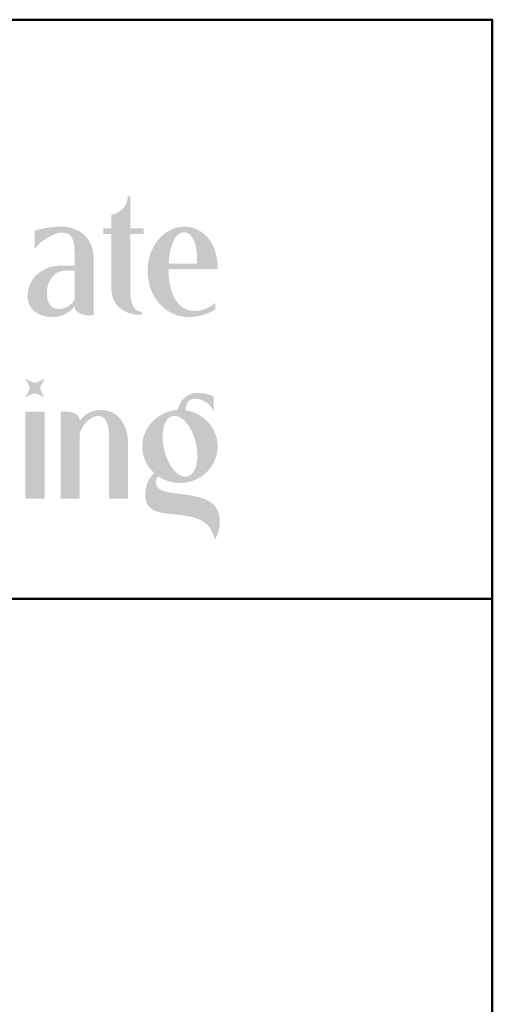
# Model space of a CAD drawing. Header units: inches. Extents: x 0.5 to 35.5, y 0.5 to 23.5.
# Tile 7 of 7: x 34.1 to 35.5, y 20.6 to 23.5. Entities that reach past the tile are written whole.
import ezdxf

# ---------------------------------------------------------------- set-up
doc = ezdxf.new("R2010")
doc.units = ezdxf.units.IN
doc.header["$MEASUREMENT"] = 0
doc.layers.add('E-ANNO-TTLB', color=7, linetype='Continuous', lineweight=50)

msp = doc.modelspace()

# ---------------------------------------------------------------- hatches: boundary and pattern name
at = {"layer": 'E-ANNO-TTLB'}
for points in [[(34.4542, 22.6284), (34.4542, 22.6189), (34.4502, 22.6189), (34.4456, 22.619), (34.4411, 22.6192), (34.4367, 22.6197), (34.4323, 22.6203), (34.4281, 22.6211), (34.4239, 22.622), (34.4198, 22.6232), (34.4159, 22.6245), (34.412, 22.6259), (34.4083, 22.6275), (34.4047, 22.6293), (34.4012, 22.6312), (34.3978, 22.6333), (34.3946, 22.6356), (34.3915, 22.638), (34.3885, 22.6406), (34.3857, 22.6433), (34.383, 22.6461), (34.3805, 22.6491), (34.3781, 22.6523), (34.376, 22.6556), (34.3739, 22.659), (34.3721, 22.6626), (34.3704, 22.6663), (34.3689, 22.6701), (34.3676, 22.6741), (34.3665, 22.6783), (34.3655, 22.6825), (34.3648, 22.6869), (34.3643, 22.6914), (34.364, 22.696), (34.3638, 22.7008), (34.3638, 22.8606), (34.3399, 22.8606), (34.3399, 22.8771), (34.3638, 22.8771), (34.3638, 22.918), (34.3685, 22.9187), (34.3731, 22.9199), (34.3777, 22.9215), (34.3821, 22.9235), (34.3864, 22.9259), (34.3905, 22.9287), (34.3943, 22.9318), (34.3979, 22.9353), (34.4012, 22.9391), (34.4042, 22.9432), (34.4069, 22.9475), (34.4091, 22.9521), (34.4109, 22.9569), (34.4122, 22.9619), (34.413, 22.9671), (34.4133, 22.9725), (34.4208, 22.9725), (34.4208, 22.8771), (34.4607, 22.8771), (34.4607, 22.8606), (34.4208, 22.8606), (34.4208, 22.6953), (34.4209, 22.686), (34.4212, 22.6808), (34.4216, 22.6754), (34.4222, 22.6699), (34.4231, 22.6644), (34.4242, 22.6589), (34.4257, 22.6536), (34.4276, 22.6485), (34.4298, 22.6438), (34.4311, 22.6417), (34.4325, 22.6396), (34.4341, 22.6377), (34.4357, 22.6359), (34.4375, 22.6343), (34.4395, 22.6328), (34.4415, 22.6315), (34.4438, 22.6305), (34.4461, 22.6296), (34.4487, 22.629), (34.4514, 22.6285)], [(34.1651, 22.4289), (34.1631, 22.4256), (34.1588, 22.4175), (34.1565, 22.4128), (34.1545, 22.408), (34.153, 22.4037), (34.1526, 22.4019), (34.1525, 22.4002), (34.1526, 22.3986), (34.153, 22.3967), (34.1544, 22.3924), (34.1564, 22.3877), (34.1588, 22.3829), (34.1631, 22.3749), (34.1651, 22.3715), (34.1617, 22.3735), (34.1537, 22.3778), (34.1489, 22.3801), (34.1442, 22.3822), (34.1399, 22.3836), (34.138, 22.384), (34.1364, 22.3842), (34.1348, 22.384), (34.1329, 22.3836), (34.1286, 22.3822), (34.1239, 22.3802), (34.1191, 22.3779), (34.1111, 22.3735), (34.1077, 22.3715), (34.1096, 22.3749), (34.114, 22.3829), (34.1163, 22.3877), (34.1183, 22.3924), (34.1198, 22.3967), (34.1202, 22.3986), (34.1203, 22.4002), (34.1202, 22.4019), (34.1198, 22.4037), (34.1184, 22.408), (34.1163, 22.4128), (34.114, 22.4175), (34.1097, 22.4256), (34.1077, 22.4289), (34.1111, 22.427), (34.1191, 22.4227), (34.1239, 22.4203), (34.1286, 22.4183), (34.1329, 22.4169), (34.1348, 22.4165), (34.1364, 22.4163), (34.138, 22.4164), (34.1399, 22.4168), (34.1442, 22.4183), (34.1489, 22.4203), (34.1537, 22.4226), (34.1617, 22.427)], [(34.1651, 22.0704), (34.1077, 22.0704), (34.1077, 22.3301), (34.1651, 22.3301)], [(34.2275, 22.3301), (34.2322, 22.3299), (34.2367, 22.3296), (34.2409, 22.329), (34.2449, 22.3282), (34.2487, 22.3271), (34.2522, 22.3259), (34.2554, 22.3244), (34.2583, 22.3228), (34.2609, 22.3209), (34.2633, 22.3189), (34.2653, 22.3167), (34.2669, 22.3143), (34.2682, 22.3117), (34.2692, 22.309), (34.2698, 22.3061), (34.27, 22.3031), (34.2731, 22.3069), (34.2764, 22.3105), (34.2798, 22.3138), (34.2833, 22.3169), (34.287, 22.3198), (34.2907, 22.3224), (34.2946, 22.3248), (34.2985, 22.3269), (34.3026, 22.3288), (34.3067, 22.3305), (34.3109, 22.3319), (34.3153, 22.333), (34.3197, 22.3339), (34.3242, 22.3345), (34.3288, 22.3349), (34.3334, 22.3351), (34.3379, 22.3349), (34.3423, 22.3346), (34.3466, 22.334), (34.3508, 22.3331), (34.3549, 22.3321), (34.3589, 22.3308), (34.3627, 22.3293), (34.3665, 22.3275), (34.3701, 22.3256), (34.3736, 22.3234), (34.377, 22.3211), (34.3803, 22.3185), (34.3834, 22.3157), (34.3864, 22.3128), (34.3893, 22.3096), (34.392, 22.3063), (34.3946, 22.3028), (34.397, 22.2991), (34.3993, 22.2952), (34.4015, 22.2911), (34.4035, 22.2869), (34.4053, 22.2826), (34.407, 22.278), (34.4085, 22.2733), (34.4098, 22.2685), (34.411, 22.2635), (34.412, 22.2584), (34.4128, 22.2531), (34.4135, 22.2477), (34.4139, 22.2421), (34.4142, 22.2365), (34.4143, 22.2307), (34.4143, 22.0704), (34.3574, 22.0704), (34.3574, 22.2542), (34.3572, 22.2616), (34.3568, 22.2686), (34.3562, 22.2752), (34.3553, 22.2813), (34.3541, 22.2869), (34.3527, 22.2921), (34.351, 22.2968), (34.3491, 22.301), (34.3469, 22.3047), (34.3445, 22.308), (34.3419, 22.3107), (34.339, 22.313), (34.336, 22.3148), (34.3327, 22.3161), (34.3291, 22.3168), (34.3254, 22.3171), (34.3232, 22.317), (34.3211, 22.3168), (34.3167, 22.3159), (34.3123, 22.3144), (34.3079, 22.3124), (34.3036, 22.31), (34.2994, 22.3071), (34.2953, 22.3039), (34.2913, 22.3002), (34.2876, 22.2963), (34.2841, 22.2921), (34.2809, 22.2876), (34.2779, 22.283), (34.2753, 22.2781), (34.2731, 22.2732), (34.2713, 22.2682), (34.27, 22.2631), (34.27, 22.0704), (34.213, 22.0704), (34.213, 22.3301)]]:
    msp.add_hatch(color=256, dxfattribs=at).paths.add_polyline_path(points, flags=0)
h = msp.add_hatch(color=256, dxfattribs=at)
h.paths.add_polyline_path([(34.2545, 22.7507), (34.2245, 22.7507), (34.2218, 22.7506), (34.2191, 22.7504), (34.2164, 22.7499), (34.2138, 22.7493), (34.2112, 22.7485), (34.2086, 22.7476), (34.2062, 22.7465), (34.2038, 22.7452), (34.2014, 22.7438), (34.1991, 22.7423), (34.1947, 22.7388), (34.1906, 22.7348), (34.1869, 22.7304), (34.1835, 22.7255), (34.1805, 22.7202), (34.1779, 22.7146), (34.1757, 22.7086), (34.174, 22.7023), (34.1728, 22.6959), (34.1722, 22.6892), (34.1721, 22.6823), (34.1723, 22.677), (34.1729, 22.672), (34.1737, 22.6673), (34.1748, 22.6629), (34.1762, 22.6588), (34.1778, 22.655), (34.1797, 22.6516), (34.1819, 22.6485), (34.1843, 22.6457), (34.1869, 22.6433), (34.1897, 22.6412), (34.1928, 22.6395), (34.1961, 22.6381), (34.1995, 22.6372), (34.2032, 22.6366), (34.207, 22.6364), (34.21, 22.6365), (34.2131, 22.6368), (34.2163, 22.6374), (34.2195, 22.6381), (34.2228, 22.6391), (34.2261, 22.6403), (34.2294, 22.6417), (34.2326, 22.6434), (34.2358, 22.6452), (34.2389, 22.6472), (34.2419, 22.6495), (34.2448, 22.652), (34.2475, 22.6546), (34.2501, 22.6575), (34.2524, 22.6606), (34.2545, 22.6638)], flags=0)
h.paths.add_polyline_path([(34.3114, 22.6174), (34.2969, 22.6174), (34.2923, 22.6175), (34.2879, 22.6179), (34.2837, 22.6186), (34.2798, 22.6194), (34.276, 22.6206), (34.2725, 22.6219), (34.2693, 22.6234), (34.2663, 22.6252), (34.2637, 22.6271), (34.2613, 22.6293), (34.2593, 22.6316), (34.2576, 22.634), (34.2563, 22.6367), (34.2553, 22.6394), (34.2547, 22.6423), (34.2545, 22.6454), (34.2519, 22.6418), (34.249, 22.6383), (34.2459, 22.6351), (34.2426, 22.632), (34.2391, 22.6291), (34.2353, 22.6264), (34.2314, 22.6239), (34.2273, 22.6216), (34.2231, 22.6195), (34.2188, 22.6177), (34.2144, 22.6161), (34.2099, 22.6148), (34.2053, 22.6138), (34.2008, 22.613), (34.1962, 22.6126), (34.1916, 22.6124), (34.1829, 22.6127), (34.1746, 22.6135), (34.1706, 22.6141), (34.1668, 22.6149), (34.1631, 22.6158), (34.1594, 22.6168), (34.156, 22.618), (34.1526, 22.6192), (34.1493, 22.6206), (34.1462, 22.6221), (34.1432, 22.6238), (34.1404, 22.6255), (34.1376, 22.6274), (34.1351, 22.6294), (34.1326, 22.6315), (34.1303, 22.6337), (34.1281, 22.636), (34.1261, 22.6384), (34.1243, 22.6409), (34.1225, 22.6435), (34.121, 22.6462), (34.1196, 22.6491), (34.1183, 22.652), (34.1172, 22.655), (34.1163, 22.6581), (34.1155, 22.6612), (34.1149, 22.6645), (34.1145, 22.6679), (34.1142, 22.6713), (34.1141, 22.6748), (34.1143, 22.6796), (34.1146, 22.6842), (34.1153, 22.6888), (34.1161, 22.6934), (34.1172, 22.6978), (34.1185, 22.7021), (34.12, 22.7064), (34.1217, 22.7105), (34.1237, 22.7145), (34.1258, 22.7185), (34.1281, 22.7223), (34.1307, 22.726), (34.1334, 22.7295), (34.1363, 22.7329), (34.1393, 22.7362), (34.1426, 22.7394), (34.1459, 22.7424), (34.1495, 22.7452), (34.1532, 22.7479), (34.157, 22.7504), (34.161, 22.7527), (34.1651, 22.7549), (34.1694, 22.7569), (34.1738, 22.7587), (34.1783, 22.7603), (34.1829, 22.7617), (34.1876, 22.7629), (34.1924, 22.7639), (34.1973, 22.7647), (34.2023, 22.7652), (34.2074, 22.7656), (34.2125, 22.7657), (34.2545, 22.7657), (34.2545, 22.7987), (34.2542, 22.8123), (34.2539, 22.8187), (34.2533, 22.8248), (34.2525, 22.8306), (34.2514, 22.836), (34.25, 22.841), (34.2482, 22.8457), (34.2461, 22.8499), (34.2448, 22.8518), (34.2435, 22.8536), (34.242, 22.8553), (34.2404, 22.8568), (34.2386, 22.8583), (34.2368, 22.8596), (34.2348, 22.8607), (34.2326, 22.8617), (34.2303, 22.8626), (34.2279, 22.8633), (34.2253, 22.8639), (34.2225, 22.8643), (34.2196, 22.8645), (34.2165, 22.8646), (34.212, 22.8643), (34.207, 22.8634), (34.2016, 22.8619), (34.1959, 22.86), (34.1901, 22.8576), (34.1841, 22.8548), (34.1781, 22.8517), (34.1721, 22.8482), (34.1663, 22.8444), (34.1607, 22.8404), (34.1553, 22.8362), (34.1503, 22.8319), (34.1458, 22.8275), (34.1417, 22.8231), (34.1383, 22.8186), (34.1369, 22.8164), (34.1356, 22.8141), (34.1356, 22.8706), (34.1492, 22.8739), (34.1581, 22.8759), (34.1683, 22.8778), (34.1793, 22.8796), (34.191, 22.881), (34.1971, 22.8815), (34.2032, 22.8819), (34.2093, 22.8821), (34.2155, 22.8821), (34.2209, 22.8819), (34.2261, 22.8815), (34.2312, 22.881), (34.2361, 22.8802), (34.241, 22.8792), (34.2457, 22.878), (34.2503, 22.8766), (34.2547, 22.875), (34.259, 22.8732), (34.2632, 22.8712), (34.2672, 22.8691), (34.2711, 22.8667), (34.2748, 22.8642), (34.2784, 22.8615), (34.2818, 22.8587), (34.285, 22.8557), (34.2881, 22.8525), (34.291, 22.8491), (34.2937, 22.8456), (34.2962, 22.842), (34.2986, 22.8382), (34.3007, 22.8343), (34.3027, 22.8302), (34.3045, 22.826), (34.3061, 22.8216), (34.3075, 22.8171), (34.3087, 22.8125), (34.3096, 22.8078), (34.3104, 22.8029), (34.311, 22.798), (34.3113, 22.7929), (34.3114, 22.7877)], flags=0)
h = msp.add_hatch(color=256, dxfattribs=at)
h.paths.add_polyline_path([(34.619, 22.7712), (34.6195, 22.7816), (34.6195, 22.7916), (34.6191, 22.8011), (34.6182, 22.81), (34.6168, 22.8183), (34.6151, 22.8261), (34.613, 22.8332), (34.6105, 22.8397), (34.6077, 22.8456), (34.6062, 22.8482), (34.6046, 22.8507), (34.6029, 22.853), (34.6012, 22.8552), (34.5994, 22.8571), (34.5975, 22.8588), (34.5956, 22.8604), (34.5936, 22.8618), (34.5915, 22.8629), (34.5894, 22.8639), (34.5873, 22.8646), (34.5851, 22.8652), (34.5829, 22.8655), (34.5806, 22.8656), (34.5783, 22.8655), (34.576, 22.8652), (34.5738, 22.8646), (34.5716, 22.8639), (34.5695, 22.8629), (34.5674, 22.8618), (34.5654, 22.8604), (34.5634, 22.8588), (34.5615, 22.8571), (34.5596, 22.8552), (34.5578, 22.853), (34.556, 22.8507), (34.5527, 22.8456), (34.5496, 22.8397), (34.5468, 22.8332), (34.5443, 22.8261), (34.542, 22.8183), (34.54, 22.81), (34.5383, 22.8011), (34.5369, 22.7916), (34.5359, 22.7816), (34.5351, 22.7712)], flags=0)
h.paths.add_polyline_path([(34.4722, 22.7497), (34.4724, 22.7565), (34.4728, 22.7632), (34.4735, 22.7698), (34.4744, 22.7763), (34.4757, 22.7827), (34.4771, 22.789), (34.4789, 22.7952), (34.4808, 22.8012), (34.483, 22.807), (34.4854, 22.8127), (34.4881, 22.8183), (34.4909, 22.8236), (34.494, 22.8288), (34.4972, 22.8338), (34.5007, 22.8386), (34.5043, 22.8432), (34.5081, 22.8476), (34.5121, 22.8518), (34.5163, 22.8557), (34.5206, 22.8594), (34.525, 22.8629), (34.5296, 22.8661), (34.5344, 22.869), (34.5392, 22.8716), (34.5442, 22.874), (34.5493, 22.8761), (34.5546, 22.8779), (34.5599, 22.8794), (34.5653, 22.8805), (34.5708, 22.8814), (34.5764, 22.8819), (34.5821, 22.8821), (34.5873, 22.8819), (34.5924, 22.8815), (34.5975, 22.8808), (34.6024, 22.8798), (34.6073, 22.8786), (34.612, 22.877), (34.6167, 22.8753), (34.6212, 22.8732), (34.6256, 22.8709), (34.6299, 22.8684), (34.6341, 22.8656), (34.6381, 22.8625), (34.642, 22.8592), (34.6457, 22.8557), (34.6493, 22.8519), (34.6528, 22.8479), (34.656, 22.8437), (34.6591, 22.8393), (34.662, 22.8346), (34.6648, 22.8297), (34.6673, 22.8246), (34.6697, 22.8193), (34.6718, 22.8138), (34.6738, 22.8081), (34.6756, 22.8022), (34.6771, 22.7961), (34.6784, 22.7898), (34.6795, 22.7834), (34.6804, 22.7767), (34.681, 22.7699), (34.6813, 22.7629), (34.6815, 22.7557), (34.5347, 22.7557), (34.5347, 22.7542), (34.5347, 22.7474), (34.535, 22.7407), (34.5354, 22.7342), (34.536, 22.7278), (34.5367, 22.7216), (34.5376, 22.7155), (34.5386, 22.7096), (34.5398, 22.7039), (34.5412, 22.6983), (34.5427, 22.693), (34.5444, 22.6878), (34.5462, 22.6828), (34.5482, 22.678), (34.5503, 22.6734), (34.5526, 22.669), (34.555, 22.6648), (34.5576, 22.6608), (34.5603, 22.657), (34.5632, 22.6535), (34.5662, 22.6502), (34.5694, 22.6471), (34.5727, 22.6443), (34.5761, 22.6417), (34.5797, 22.6394), (34.5835, 22.6373), (34.5874, 22.6355), (34.5914, 22.634), (34.5955, 22.6327), (34.5998, 22.6317), (34.6043, 22.631), (34.6088, 22.6305), (34.6136, 22.6304), (34.617, 22.6305), (34.6206, 22.6307), (34.6242, 22.6311), (34.6278, 22.6317), (34.6314, 22.6325), (34.6352, 22.6335), (34.6389, 22.6347), (34.6427, 22.6361), (34.6465, 22.6376), (34.6504, 22.6394), (34.6543, 22.6414), (34.6583, 22.6436), (34.6623, 22.6461), (34.6663, 22.6488), (34.6704, 22.6517), (34.6745, 22.6548), (34.6745, 22.6354), (34.6702, 22.6327), (34.6657, 22.6302), (34.661, 22.6279), (34.6562, 22.6257), (34.6513, 22.6236), (34.6463, 22.6217), (34.6412, 22.62), (34.6361, 22.6185), (34.6309, 22.6171), (34.6257, 22.6158), (34.6205, 22.6148), (34.6153, 22.614), (34.6101, 22.6133), (34.605, 22.6128), (34.6, 22.6125), (34.5951, 22.6124), (34.5886, 22.6126), (34.5823, 22.6131), (34.576, 22.614), (34.5699, 22.6151), (34.5639, 22.6167), (34.558, 22.6185), (34.5522, 22.6206), (34.5466, 22.623), (34.5411, 22.6258), (34.5358, 22.6288), (34.5307, 22.632), (34.5257, 22.6356), (34.5209, 22.6394), (34.5163, 22.6434), (34.5119, 22.6477), (34.5076, 22.6522), (34.5036, 22.657), (34.4998, 22.6619), (34.4962, 22.6671), (34.4928, 22.6725), (34.4896, 22.678), (34.4867, 22.6838), (34.4841, 22.6897), (34.4817, 22.6958), (34.4795, 22.7021), (34.4776, 22.7085), (34.476, 22.7151), (34.4747, 22.7217), (34.4736, 22.7286), (34.4728, 22.7355), (34.4724, 22.7426)], flags=0)
h = msp.add_hatch(color=256, dxfattribs=at)
h.paths.add_polyline_path([(34.5526, 22.3171), (34.5501, 22.317), (34.5477, 22.3166), (34.5454, 22.3161), (34.5431, 22.3153), (34.5409, 22.3143), (34.5388, 22.3131), (34.5368, 22.3117), (34.5348, 22.3101), (34.533, 22.3083), (34.5312, 22.3064), (34.5296, 22.3042), (34.528, 22.3019), (34.5265, 22.2994), (34.5251, 22.2968), (34.5238, 22.294), (34.5227, 22.291), (34.5206, 22.2846), (34.519, 22.2777), (34.5179, 22.2702), (34.5172, 22.2623), (34.5171, 22.2539), (34.5174, 22.2452), (34.5183, 22.2361), (34.5197, 22.2267), (34.5216, 22.2173), (34.5239, 22.2082), (34.5267, 22.1994), (34.5298, 22.191), (34.5333, 22.183), (34.5371, 22.1755), (34.5411, 22.1686), (34.5454, 22.1621), (34.5499, 22.1563), (34.5546, 22.1511), (34.557, 22.1488), (34.5594, 22.1466), (34.5619, 22.1446), (34.5643, 22.1428), (34.5668, 22.1412), (34.5694, 22.1398), (34.5719, 22.1386), (34.5744, 22.1376), (34.577, 22.1368), (34.5795, 22.1363), (34.5821, 22.1359), (34.5846, 22.1358), (34.5871, 22.1359), (34.5896, 22.1363), (34.592, 22.1368), (34.5943, 22.1376), (34.5965, 22.1386), (34.5986, 22.1398), (34.6007, 22.1412), (34.6027, 22.1428), (34.6045, 22.1446), (34.6063, 22.1466), (34.608, 22.1488), (34.6096, 22.1511), (34.6111, 22.1536), (34.6125, 22.1563), (34.6138, 22.1592), (34.615, 22.1621), (34.617, 22.1686), (34.6187, 22.1755), (34.6198, 22.183), (34.6205, 22.191), (34.6207, 22.1994), (34.6203, 22.2082), (34.6195, 22.2173), (34.618, 22.2267), (34.6161, 22.2361), (34.6138, 22.2452), (34.611, 22.2539), (34.6079, 22.2623), (34.6044, 22.2702), (34.6006, 22.2777), (34.5966, 22.2846), (34.5923, 22.291), (34.5877, 22.2968), (34.583, 22.3019), (34.5806, 22.3042), (34.5782, 22.3064), (34.5757, 22.3083), (34.5732, 22.3101), (34.5706, 22.3117), (34.5681, 22.3131), (34.5655, 22.3143), (34.563, 22.3153), (34.5604, 22.3161), (34.5578, 22.3166), (34.5552, 22.317)], flags=0)
h.paths.add_polyline_path([(34.4922, 22.1463), (34.4882, 22.15), (34.4843, 22.154), (34.4807, 22.1582), (34.4773, 22.1626), (34.4741, 22.1671), (34.4712, 22.1718), (34.4685, 22.1767), (34.466, 22.1817), (34.4638, 22.1869), (34.4618, 22.1922), (34.4602, 22.1976), (34.4588, 22.2032), (34.4577, 22.2088), (34.4569, 22.2145), (34.4564, 22.2203), (34.4562, 22.2262), (34.4564, 22.2316), (34.4568, 22.2369), (34.4575, 22.2422), (34.4584, 22.2474), (34.4596, 22.2524), (34.461, 22.2574), (34.4627, 22.2624), (34.4646, 22.2671), (34.4667, 22.2718), (34.469, 22.2764), (34.4716, 22.2809), (34.4744, 22.2852), (34.4773, 22.2894), (34.4805, 22.2934), (34.4838, 22.2973), (34.4873, 22.301), (34.491, 22.3046), (34.4949, 22.308), (34.4989, 22.3113), (34.5031, 22.3144), (34.5074, 22.3172), (34.5118, 22.3199), (34.5164, 22.3224), (34.5211, 22.3247), (34.526, 22.3268), (34.5309, 22.3287), (34.536, 22.3303), (34.5411, 22.3318), (34.5464, 22.3329), (34.5517, 22.3339), (34.5571, 22.3346), (34.5626, 22.3351), (34.5639, 22.3404), (34.5655, 22.3455), (34.5675, 22.3503), (34.5698, 22.3549), (34.5723, 22.3593), (34.5752, 22.3634), (34.5783, 22.3671), (34.5817, 22.3706), (34.5853, 22.3737), (34.5891, 22.3765), (34.5931, 22.379), (34.5974, 22.3811), (34.6018, 22.3828), (34.6064, 22.3841), (34.6112, 22.385), (34.6161, 22.3855), (34.6246, 22.3856), (34.6325, 22.3853), (34.6398, 22.3845), (34.6466, 22.3833), (34.6529, 22.3817), (34.6588, 22.3797), (34.6641, 22.3775), (34.669, 22.375), (34.669, 22.3316), (34.6671, 22.3355), (34.6648, 22.3394), (34.6622, 22.3431), (34.6593, 22.3467), (34.6561, 22.3501), (34.6527, 22.3532), (34.649, 22.3562), (34.6451, 22.3588), (34.6411, 22.3613), (34.637, 22.3634), (34.6328, 22.3652), (34.6285, 22.3666), (34.6242, 22.3677), (34.62, 22.3684), (34.6157, 22.3687), (34.6116, 22.3685), (34.6088, 22.3682), (34.6062, 22.3677), (34.6038, 22.3669), (34.6015, 22.3659), (34.5994, 22.3646), (34.5974, 22.3631), (34.5955, 22.3613), (34.5938, 22.3593), (34.5922, 22.3571), (34.5907, 22.3546), (34.5894, 22.3518), (34.5882, 22.3488), (34.5871, 22.3455), (34.5861, 22.342), (34.5853, 22.3381), (34.5846, 22.3341), (34.5897, 22.3333), (34.5946, 22.3323), (34.5995, 22.3311), (34.6044, 22.3297), (34.6091, 22.328), (34.6137, 22.3262), (34.6182, 22.3242), (34.6226, 22.322), (34.6269, 22.3196), (34.6311, 22.317), (34.6351, 22.3143), (34.639, 22.3113), (34.6428, 22.3083), (34.6464, 22.305), (34.6499, 22.3016), (34.6532, 22.2981), (34.6564, 22.2944), (34.6594, 22.2906), (34.6622, 22.2867), (34.6648, 22.2826), (34.6673, 22.2784), (34.6696, 22.2741), (34.6717, 22.2697), (34.6736, 22.2652), (34.6753, 22.2606), (34.6767, 22.2559), (34.678, 22.2512), (34.6791, 22.2463), (34.6799, 22.2414), (34.6805, 22.2364), (34.6809, 22.2313), (34.681, 22.2262), (34.6808, 22.2206), (34.6804, 22.215), (34.6797, 22.2095), (34.6787, 22.2042), (34.6774, 22.1989), (34.6759, 22.1937), (34.6741, 22.1886), (34.6721, 22.1837), (34.6699, 22.1789), (34.6674, 22.1742), (34.6647, 22.1696), (34.6618, 22.1652), (34.6586, 22.1609), (34.6553, 22.1568), (34.6518, 22.1529), (34.6481, 22.1491), (34.6442, 22.1455), (34.6401, 22.1421), (34.6359, 22.1389), (34.6315, 22.1358), (34.627, 22.133), (34.6223, 22.1304), (34.6175, 22.128), (34.6125, 22.1258), (34.6074, 22.1239), (34.6022, 22.1222), (34.5969, 22.1207), (34.5916, 22.1195), (34.5861, 22.1186), (34.5805, 22.1179), (34.5748, 22.1175), (34.5691, 22.1173), (34.5645, 22.1174), (34.56, 22.1177), (34.5556, 22.1181), (34.5512, 22.1186), (34.5468, 22.1193), (34.5426, 22.1202), (34.5383, 22.1212), (34.5342, 22.1224), (34.5302, 22.1237), (34.5262, 22.1252), (34.5223, 22.1268), (34.5185, 22.1285), (34.5148, 22.1304), (34.5111, 22.1324), (34.5076, 22.1345), (34.5042, 22.1368), (34.5023, 22.1348), (34.5006, 22.1326), (34.4993, 22.1302), (34.4983, 22.1276), (34.4975, 22.1248), (34.4971, 22.1218), (34.497, 22.1186), (34.4972, 22.1153), (34.4977, 22.1128), (34.4984, 22.1105), (34.4993, 22.1083), (34.5005, 22.1063), (34.5019, 22.1043), (34.5036, 22.1026), (34.5054, 22.1009), (34.5075, 22.0994), (34.5097, 22.0979), (34.5122, 22.0966), (34.5148, 22.0954), (34.5176, 22.0942), (34.5236, 22.0922), (34.5302, 22.0904), (34.5374, 22.0889), (34.5449, 22.0876), (34.5611, 22.0853), (34.5783, 22.0831), (34.5959, 22.0806), (34.6047, 22.0791), (34.6134, 22.0774), (34.6219, 22.0755), (34.6302, 22.0731), (34.6382, 22.0704), (34.6459, 22.0673), (34.6495, 22.0656), (34.6531, 22.0637), (34.6565, 22.0617), (34.6598, 22.0596), (34.6629, 22.0573), (34.6659, 22.0548), (34.6688, 22.0522), (34.6714, 22.0495), (34.6739, 22.0465), (34.6762, 22.0434), (34.6784, 22.0401), (34.6803, 22.0366), (34.682, 22.0329), (34.6835, 22.029), (34.6848, 22.0249), (34.6858, 22.0206), (34.6866, 22.016), (34.6872, 22.0112), (34.6874, 22.0062), (34.6875, 22.001), (34.6871, 21.9932), (34.6864, 21.9858), (34.6852, 21.9786), (34.6837, 21.9718), (34.6827, 21.9685), (34.6816, 21.9653), (34.6803, 21.9622), (34.679, 21.9592), (34.6774, 21.9564), (34.6758, 21.9536), (34.674, 21.951), (34.672, 21.9485), (34.6707, 21.9541), (34.6692, 21.9593), (34.6675, 21.9643), (34.6656, 21.969), (34.6636, 21.9734), (34.6613, 21.9775), (34.6588, 21.9814), (34.6562, 21.9851), (34.6533, 21.9885), (34.6504, 21.9916), (34.6473, 21.9946), (34.644, 21.9973), (34.6406, 21.9999), (34.6371, 22.0022), (34.6334, 22.0044), (34.6296, 22.0064), (34.6258, 22.0082), (34.6218, 22.0099), (34.6177, 22.0114), (34.6136, 22.0128), (34.6051, 22.0152), (34.5963, 22.0172), (34.5874, 22.0188), (34.5784, 22.0202), (34.5693, 22.0213), (34.5602, 22.0223), (34.5423, 22.0241), (34.5335, 22.025), (34.5251, 22.0262), (34.5169, 22.0275), (34.5091, 22.0292), (34.5018, 22.0312), (34.4983, 22.0324), (34.4949, 22.0337), (34.4917, 22.0351), (34.4886, 22.0367), (34.4857, 22.0384), (34.483, 22.0403), (34.4804, 22.0423), (34.478, 22.0446), (34.4757, 22.047), (34.4737, 22.0495), (34.4719, 22.0523), (34.4702, 22.0553), (34.4688, 22.0586), (34.4676, 22.062), (34.4667, 22.0657), (34.4659, 22.0697), (34.4655, 22.0739), (34.4652, 22.0784), (34.4652, 22.084), (34.4655, 22.0895), (34.466, 22.0948), (34.4668, 22.0999), (34.4679, 22.1049), (34.4692, 22.1097), (34.4708, 22.1143), (34.4725, 22.1187), (34.4745, 22.1229), (34.4766, 22.1269), (34.4789, 22.1307), (34.4813, 22.1343), (34.4839, 22.1376), (34.4866, 22.1407), (34.4893, 22.1436)], flags=0)

# ---------------------------------------------------------------- linework, layer by layer
msp.add_line((31.75, 21.7708), (35.5, 21.7708), dxfattribs=at)
for points in [[(0.5, 0.5), (35.5, 0.5), (35.5, 23.5), (0.5, 23.5)], [(31.75, 0.5), (35.5, 0.5), (35.5, 23.5), (31.75, 23.5)]]:
    msp.add_lwpolyline(points, close=True, dxfattribs=at)

doc.saveas('drawing.dxf')
